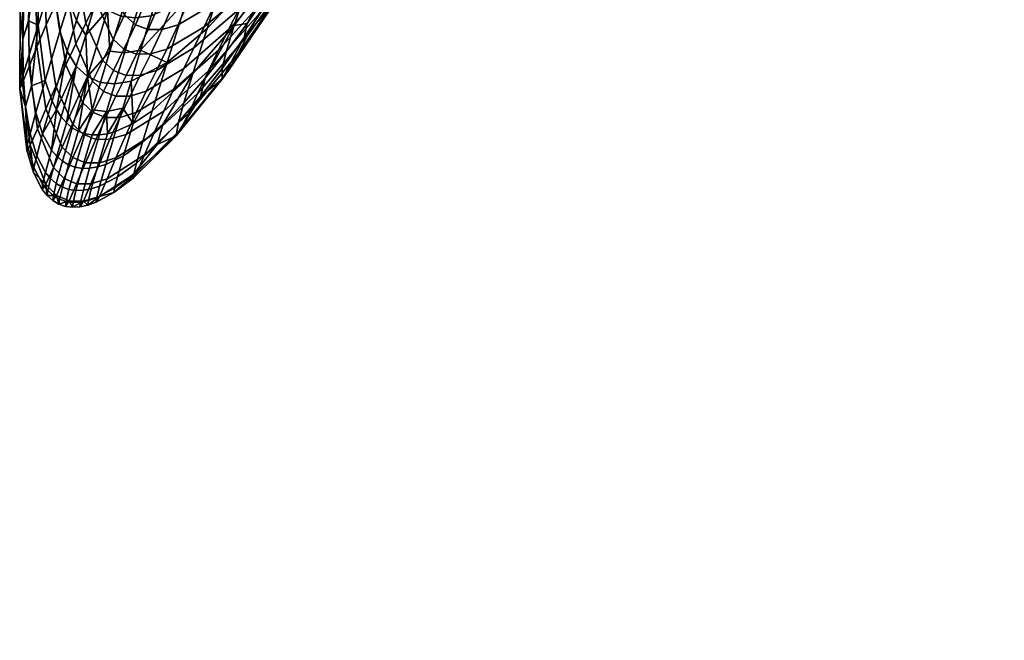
# Model space of a CAD drawing. Header units: millimetres. Extents: x -318 to 318, y -277 to 279.
# Tile 9 of 256: x -318 to -240, y -97 to -48. Entities that reach past the tile are written whole.
import ezdxf

# ---------------------------------------------------------------- set-up
doc = ezdxf.new("R2010")
doc.units = ezdxf.units.MM
doc.header["$MEASUREMENT"] = 0
doc.layers.add('sedak', color=7, linetype='Continuous', true_color=0xd0b57f)

msp = doc.modelspace()

# ---------------------------------------------------------------- meshes
at = {"layer": 'sedak'}
mesh = msp.add_polyface(dxfattribs=at)
corners = [(-309.053, -40.415, 753.733), (-311.02, -46.809, 750.654), (-309.043, -44.209, 752.224), (-309.969, -39.677, 753.543), (-310.99, -42.992, 752.073), (-311.377, -37.315, 752.5), (-310.75, -38.646, 753.13), (-309.652, -35.095, 754.478), (-310.301, -33.827, 753.836), (-308.861, -36.083, 754.898), (-313.266, -43.459, 749.48), (-312.672, -44.909, 750.081), (-311.754, -41.918, 751.67), (-312.365, -40.526, 751.053), (-312.176, -33.828, 750.591), (-313.973, -39.641, 747.677), (-314.074, -46.111, 747.765), (-314.166, -35.085, 745.134), (-312.484, -29.656, 747.824), (-315.518, -39.468, 741.941), (-315.424, -44.364, 744.224), (-315.236, -34.366, 738.88), (-313.992, -30.264, 741.426), (-316.535, -42.744, 738.132), (-316.162, -37.48, 735.859), (-316.529, -47.984, 740.106), (-311.887, -39.586, 623.64), (-311.027, -44.271, 623.032), (-311.922, -46.176, 633.834), (-312.756, -41.439, 634.212), (-310.883, -37.24, 613.971), (-309.979, -41.809, 613.044), (-309.449, -33.533, 604.357), (-309.012, -35.889, 603.632), (-315.348, -39.883, 667.408), (-315.133, -46.309, 666.908), (-315.883, -47.958, 677.937), (-316.059, -41.5, 678.459), (-314.592, -38.289, 656.272), (-314.354, -44.68, 655.847), (-313.816, -36.722, 645.368), (-313.562, -43.073, 644.978), (-313.029, -35.139, 634.702), (-312.203, -33.409, 624.393), (-311.305, -31.38, 615.127), (-309.781, -30.91, 605.165), (-317.016, -39.493, 727.956), (-317.414, -42.939, 728.677), (-317.008, -41.871, 733.152), (-316.684, -38.786, 732.201), (-317.215, -39.537, 719.016), (-317.938, -46.884, 719.696), (-317.012, -38.44, 709.654), (-317.723, -46.131, 709.737), (-316.633, -36.964, 699.878), (-317.277, -44.754, 699.555), (-316.174, -35.443, 690.286), (-316.736, -43.22, 689.727), (-315.566, -33.758, 679.111), (-314.902, -32.178, 668.021), (-314.174, -30.63, 656.793), (-316.469, -35.853, 727.236), (-316.236, -35.591, 731.196), (-317.207, -44.812, 734.053), (-315.793, -31.469, 721.164), (-315.727, -30.721, 715.958), (-315.59, -29.798, 710.174)]
mesh.append_faces([[corners[k] for k in face] for face in [(0, 1, 2, 2), (0, 3, 4, 4), (1, 0, 4, 4), (5, 6, 7, 8), (6, 3, 9, 7), (10, 11, 12, 13), (12, 4, 3, 6), (13, 12, 6, 5), (14, 5, 8, 8), (13, 5, 14, 14), (15, 10, 13, 13), (14, 15, 13, 13), (16, 10, 15, 15), (17, 15, 14, 18), (19, 20, 15, 17), (21, 19, 17, 22), (23, 19, 21, 24), (19, 23, 25, 20), (26, 27, 28, 29), (30, 31, 27, 26), (30, 32, 33, 33), (31, 30, 33, 33), (34, 35, 36, 37), (38, 39, 35, 34), (40, 41, 39, 38), (42, 29, 41, 40), (43, 26, 29, 42), (44, 30, 26, 43), (45, 32, 30, 30), (46, 47, 48, 49), (47, 46, 50, 50), (50, 51, 47, 47), (52, 53, 51, 50), (54, 55, 53, 52), (56, 57, 55, 54), (58, 37, 57, 56), (59, 34, 37, 58), (60, 38, 34, 59), (61, 46, 49, 62), (48, 23, 24, 24), (23, 48, 63, 63), (48, 24, 49, 49), (62, 49, 24, 24), (50, 46, 61, 61), (64, 50, 61, 61), (52, 50, 65, 66)]])
mesh = msp.add_polyface(dxfattribs=at)
corners = [(-309.986, -47.269, 750.619), (-308.828, -47.41, 750.365), (-307.885, -44.361, 751.963), (-309.043, -44.209, 752.224), (-309.68, -50.17, 748.62), (-308.41, -49.969, 748.158), (-307.561, -47.237, 749.889), (-310.836, -50.04, 748.866), (-311.02, -46.809, 750.654), (-312.617, -52.049, 746.98), (-310.99, -42.992, 752.073), (-311.918, -46.024, 750.473), (-312.758, -48.768, 748.725), (-312.672, -44.909, 750.081), (-311.754, -41.918, 751.67), (-314.793, -48.479, 745.89), (-314.23, -50.035, 746.448), (-313.496, -47.616, 748.346), (-314.074, -46.111, 747.765), (-313.5, -51.223, 746.812), (-313.266, -43.459, 749.48), (-315.424, -44.364, 744.224), (-313.973, -39.641, 747.677), (-316.529, -47.984, 740.106), (-315.957, -52.356, 741.595), (-309.725, -49.889, 633.569), (-308.732, -50.273, 633.563), (-309.561, -51.958, 644.511), (-310.551, -51.573, 644.509), (-308.814, -47.949, 622.58), (-307.82, -48.332, 622.559), (-307.734, -45.419, 612.341), (-306.738, -45.797, 612.302), (-310.582, -49.092, 633.616), (-311.408, -50.772, 644.538), (-309.676, -47.159, 622.665), (-308.605, -44.643, 612.478), (-312.738, -47.84, 644.693), (-312.215, -52.422, 655.382), (-313.541, -49.473, 655.544), (-311.922, -46.176, 633.834), (-311.027, -44.271, 623.032), (-309.979, -41.809, 613.044), (-315.133, -46.309, 666.908), (-314.336, -51.128, 666.55), (-315.115, -52.807, 677.566), (-315.883, -47.958, 677.937), (-314.354, -44.68, 655.847), (-313.562, -43.073, 644.978), (-312.756, -41.439, 634.212), (-317.648, -46.113, 729.394), (-317.738, -49.086, 730.098), (-317.285, -47.645, 734.915), (-317.207, -44.812, 734.053), (-317.697, -51.883, 730.76), (-317.238, -50.333, 735.716), (-317.938, -46.884, 719.696), (-317.984, -53.013, 720.493), (-317.723, -46.131, 709.737), (-317.756, -52.553, 709.979), (-317.277, -44.754, 699.555), (-317.244, -51.264, 699.397), (-316.736, -43.22, 689.727), (-316.627, -49.713, 689.319), (-316.059, -41.5, 678.459), (-317.414, -42.939, 728.677), (-317.008, -41.871, 733.152), (-316.535, -42.744, 738.132), (-317.049, -52.78, 736.424)]
mesh.append_faces([[corners[k] for k in face] for face in [(0, 1, 2, 3), (4, 5, 6, 1), (7, 4, 1, 0), (8, 0, 3, 3), (7, 0, 8, 8), (8, 9, 7, 7), (10, 11, 8, 8), (8, 11, 12, 12), (9, 8, 12, 12), (13, 11, 10, 14), (15, 16, 17, 18), (16, 19, 12, 17), (17, 12, 11, 13), (18, 17, 13, 20), (21, 15, 18, 18), (22, 21, 18, 18), (21, 23, 24, 15), (25, 26, 27, 28), (29, 30, 26, 25), (31, 32, 30, 29), (33, 25, 28, 34), (35, 29, 25, 33), (36, 31, 29, 35), (37, 34, 38, 39), (40, 33, 34, 37), (41, 35, 33, 40), (42, 36, 35, 41), (43, 44, 45, 46), (47, 39, 44, 43), (48, 37, 39, 47), (49, 40, 37, 48), (50, 51, 52, 53), (51, 54, 55, 52), (51, 50, 56, 56), (57, 54, 51, 51), (56, 57, 51, 51), (58, 59, 57, 56), (60, 61, 59, 58), (62, 63, 61, 60), (64, 46, 63, 62), (65, 50, 53, 66), (56, 50, 65, 65), (52, 23, 67, 67), (68, 24, 23, 23), (67, 53, 52, 52), (52, 55, 23, 23)]])
mesh = msp.add_polyface(dxfattribs=at)
corners = [(-303.148, -48.245, 742.385), (-299.953, -44.786, 739.429), (-298.492, -40.467, 742.461), (-301.637, -43.573, 745.717), (-301.014, -48.023, 735.804), (-298.033, -44.019, 733.04), (-296.932, -41.002, 735.843), (-234.67, -87.99, 444.741), (-235.508, -87.996, 443.487), (-235.611, -92.304, 443.577), (-234.775, -92.297, 444.831), (-235.824, -88.014, 442.304), (-235.93, -92.321, 442.394), (-236.033, -96.605, 442.484), (-235.717, -96.587, 443.667), (-234.879, -96.58, 444.921), (-235.695, -88.041, 441.154), (-235.801, -92.348, 441.244), (-235.203, -88.077, 440), (-235.309, -92.384, 440.09), (-235.414, -96.668, 440.18), (-235.906, -96.632, 441.334), (-235.082, -70.632, 443.123), (-235.398, -70.649, 441.94), (-235.504, -75, 442.031), (-235.188, -74.983, 443.214), (-235.611, -79.348, 442.122), (-235.295, -79.331, 443.306), (-235.273, -70.676, 440.79), (-235.379, -75.027, 440.881), (-234.777, -70.713, 439.636), (-234.885, -75.063, 439.727), (-234.992, -79.411, 439.818), (-235.484, -79.375, 440.972), (-235.59, -83.715, 441.063), (-235.719, -83.688, 442.213), (-235.098, -83.751, 439.909), (-235.4, -83.67, 443.396), (-235.188, -62.068, 441.76), (-235.062, -62.095, 440.61), (-235.168, -66.381, 440.7), (-235.293, -66.354, 441.85), (-234.871, -62.051, 442.944), (-234.977, -66.337, 443.033), (-298.418, -46.242, 725.536), (-296.621, -43.257, 724.615), (-296.719, -42.833, 728.361), (-298.336, -45.423, 729.56), (-301.945, -51.411, 727.468), (-300.203, -48.975, 726.494), (-299.977, -47.845, 730.747), (-301.623, -50.088, 731.916), (-301.957, -52.255, 718.198), (-298.109, -46.51, 717.077), (-301.441, -51.582, 708.65), (-297.402, -45.616, 708.204), (-300.709, -50.282, 698.841), (-296.57, -44.327, 698.883), (-299.938, -48.813, 689.313), (-295.748, -42.958, 689.664), (-299.072, -47.149, 678.295), (-294.848, -41.399, 678.808), (-303.039, -51.611, 677.894), (-303.873, -53.374, 689.097), (-302.24, -49.961, 666.971), (-298.254, -45.571, 667.402), (-301.438, -48.336, 655.962), (-297.447, -44.003, 656.356), (-300.641, -46.737, 645.108), (-296.66, -42.453, 645.494), (-302.477, -46.222, 623.123), (-298.963, -43.266, 623.772), (-299.836, -45.11, 634.343), (-303.371, -48.123, 633.935), (-294.348, -39.68, 718.708)]
mesh.append_faces([[corners[k] for k in face] for face in [(0, 1, 2, 3), (1, 4, 5, 6), (7, 8, 9, 10), (8, 11, 12, 9), (9, 12, 13, 14), (10, 9, 14, 15), (11, 16, 17, 12), (16, 18, 19, 17), (17, 19, 20, 21), (12, 17, 21, 13), (22, 23, 24, 25), (25, 24, 26, 27), (23, 28, 29, 24), (28, 30, 31, 29), (29, 31, 32, 33), (24, 29, 33, 26), (26, 33, 34, 35), (33, 32, 36, 34), (34, 36, 18, 16), (35, 34, 16, 11), (27, 26, 35, 37), (37, 35, 11, 8), (38, 39, 40, 41), (41, 40, 28, 23), (42, 38, 41, 43), (43, 41, 23, 22), (44, 45, 46, 47), (48, 49, 50, 51), (49, 44, 47, 50), (49, 48, 52, 52), (53, 44, 49, 49), (52, 53, 49, 49), (54, 55, 53, 52), (56, 57, 55, 54), (58, 59, 57, 56), (60, 61, 59, 58), (62, 60, 58, 63), (64, 65, 60, 62), (66, 67, 65, 64), (68, 69, 67, 66), (70, 71, 72, 73), (50, 47, 5, 5), (53, 45, 44, 44), (74, 45, 53, 53), (51, 50, 4, 4), (5, 4, 50, 50)]])
mesh = msp.add_polyface(dxfattribs=at)
corners = [(-306.309, -50.943, 744.738), (-303.148, -48.245, 742.385), (-301.637, -43.573, 745.717), (-304.738, -45.967, 748.252), (-306.619, -44.217, 751.474), (-307.561, -47.237, 749.889), (-308.41, -49.969, 748.158), (-309.164, -52.41, 746.265), (-308.828, -47.41, 750.365), (-307.885, -44.361, 751.963), (-299.953, -44.786, 739.429), (-304.285, -51.819, 738.411), (-301.014, -48.023, 735.804), (-308.996, -55.765, 741.328), (-307.502, -54.771, 740.537), (-305.414, -55.654, 729.385), (-303.68, -53.624, 728.445), (-303.297, -52.19, 733.07), (-304.988, -54.133, 734.173), (-301.945, -51.411, 727.468), (-301.623, -50.088, 731.916), (-305.596, -56.74, 719.452), (-301.957, -52.255, 718.198), (-305.238, -56.249, 709.254), (-301.441, -51.582, 708.65), (-304.598, -54.938, 698.953), (-300.709, -50.282, 698.841), (-303.873, -53.374, 689.097), (-299.938, -48.813, 689.313), (-308.73, -58.9, 730.995), (-307.109, -57.433, 730.248), (-306.656, -55.846, 735.181), (-308.258, -57.258, 736.053), (-308.949, -59.762, 725.923), (-308.992, -60.096, 720.525), (-308.695, -59.619, 709.824), (-308.094, -58.254, 699.109), (-307.395, -56.615, 688.964), (-306.582, -54.781, 677.596), (-303.039, -51.611, 677.894), (-305.793, -53.079, 666.641), (-302.24, -49.961, 666.971), (-304.992, -51.415, 655.657), (-301.438, -48.336, 655.962), (-304.189, -49.783, 644.805), (-300.641, -46.737, 645.108), (-303.371, -48.123, 633.935), (-299.836, -45.11, 634.343), (-308.773, -54.905, 666.418), (-309.562, -56.63, 677.398), (-307.971, -53.221, 655.451), (-307.164, -51.571, 644.603), (-306.34, -49.893, 633.671), (-305.43, -47.962, 622.712), (-302.477, -46.222, 623.123), (-304.352, -45.446, 612.517), (-301.414, -43.764, 613.126), (-307.605, -50.267, 633.597), (-308.434, -51.951, 644.542), (-306.695, -48.329, 622.603), (-305.613, -45.799, 612.36), (-307.82, -48.332, 622.559), (-308.732, -50.273, 633.563), (-306.738, -45.797, 612.302)]
mesh.append_faces([[corners[k] for k in face] for face in [(0, 1, 2, 3), (4, 5, 3, 3), (6, 7, 0, 0), (3, 5, 6, 6), (0, 3, 6, 6), (8, 5, 4, 9), (10, 1, 11, 12), (7, 13, 0, 0), (1, 0, 14, 11), (0, 13, 14, 14), (15, 16, 17, 18), (16, 19, 20, 17), (16, 15, 21, 21), (22, 19, 16, 16), (21, 22, 16, 16), (23, 24, 22, 21), (25, 26, 24, 23), (27, 28, 26, 25), (29, 30, 31, 32), (30, 15, 18, 31), (33, 34, 21, 21), (21, 15, 30, 30), (30, 33, 21, 21), (35, 23, 21, 34), (36, 25, 23, 35), (37, 27, 25, 36), (38, 39, 27, 37), (40, 41, 39, 38), (42, 43, 41, 40), (44, 45, 43, 42), (46, 47, 45, 44), (48, 40, 38, 49), (50, 42, 40, 48), (51, 44, 42, 50), (52, 46, 44, 51), (53, 54, 46, 52), (55, 56, 54, 53), (57, 52, 51, 58), (59, 53, 52, 57), (60, 55, 53, 59), (61, 59, 57, 62), (63, 60, 59, 61), (11, 14, 32, 31), (12, 11, 18, 17), (12, 17, 20, 20), (11, 31, 18, 18)]])
mesh = msp.add_polyface(dxfattribs=at)
corners = [(-311.594, -52.518, 746.947), (-310.438, -52.636, 746.71), (-309.68, -50.17, 748.62), (-310.836, -50.04, 748.866), (-309.164, -52.41, 746.265), (-308.41, -49.969, 748.158), (-311.102, -54.806, 744.618), (-309.824, -54.555, 744.192), (-312.254, -54.698, 744.845), (-312.617, -52.049, 746.98), (-312.758, -48.768, 748.725), (-313.5, -51.223, 746.812), (-308.996, -55.765, 741.328), (-310.387, -56.402, 741.924), (-311.041, -56.584, 742.15), (-313.344, -56.387, 742.583), (-314.289, -55.723, 742.523), (-313.834, -56.103, 742.576), (-312.816, -56.577, 742.544), (-314.703, -55.246, 742.426), (-314.793, -48.479, 745.89), (-315.957, -52.356, 741.595), (-315.414, -53.999, 742.098), (-314.23, -50.035, 746.448), (-315.08, -54.671, 742.284), (-309.24, -53.605, 655.388), (-307.971, -53.221, 655.451), (-308.773, -54.905, 666.418), (-310.043, -55.292, 666.351), (-308.434, -51.951, 644.542), (-307.164, -51.571, 644.603), (-310.369, -53.614, 655.355), (-311.174, -55.3, 666.318), (-309.561, -51.958, 644.511), (-308.732, -50.273, 633.563), (-307.605, -50.267, 633.597), (-311.359, -53.227, 655.352), (-312.164, -54.909, 666.318), (-310.551, -51.573, 644.509), (-313.02, -54.097, 666.356), (-312.957, -56.625, 677.32), (-313.809, -55.803, 677.363), (-312.215, -52.422, 655.382), (-311.408, -50.772, 644.538), (-315.115, -52.807, 677.566), (-314.621, -57.632, 688.898), (-315.906, -54.599, 689.048), (-314.336, -51.128, 666.55), (-313.541, -49.473, 655.544), (-317.697, -51.883, 730.76), (-317.512, -54.411, 731.35), (-317.049, -52.78, 736.424), (-317.238, -50.333, 735.716), (-317.16, -56.58, 731.841), (-316.695, -54.89, 737.011), (-317.984, -53.013, 720.493), (-317.381, -57.489, 726.659), (-317.756, -52.553, 709.979), (-317.152, -57.476, 710.237), (-317.43, -57.87, 721.148), (-317.244, -51.264, 699.397), (-316.582, -56.182, 699.336), (-316.627, -49.713, 689.319), (-315.883, -47.958, 677.937), (-315.465, -57.877, 737.738), (-316.166, -56.592, 737.451), (-316.529, -47.984, 740.106)]
mesh.append_faces([[corners[k] for k in face] for face in [(0, 1, 2, 3), (1, 4, 5, 2), (6, 7, 4, 1), (8, 6, 1, 0), (9, 0, 3, 3), (10, 11, 9, 9), (7, 12, 4, 4), (7, 13, 12, 12), (7, 6, 14, 14), (9, 15, 8, 8), (0, 9, 8, 8), (9, 11, 16, 16), (9, 17, 15, 15), (9, 16, 17, 17), (15, 18, 8, 8), (16, 11, 19, 19), (20, 21, 22, 23), (11, 23, 24, 24), (24, 19, 11, 11), (23, 22, 24, 24), (25, 26, 27, 28), (29, 30, 26, 25), (31, 25, 28, 32), (33, 29, 25, 31), (34, 35, 29, 33), (36, 31, 32, 37), (38, 33, 31, 36), (39, 37, 40, 41), (42, 36, 37, 39), (43, 38, 36, 42), (44, 41, 45, 46), (47, 39, 41, 44), (48, 42, 39, 47), (49, 50, 51, 52), (50, 53, 54, 51), (50, 49, 55, 55), (56, 50, 55, 55), (57, 58, 59, 55), (60, 61, 58, 57), (62, 46, 61, 60), (63, 44, 46, 62), (64, 19, 24, 24), (22, 21, 54, 65), (65, 24, 22, 22), (21, 51, 54, 54), (66, 52, 51, 51)]])
mesh = msp.add_polyface(dxfattribs=at)
corners = [(-314.086, -60.993, 732.528), (-313.527, -61.075, 732.462), (-313.037, -59.317, 737.762), (-313.594, -59.228, 737.838), (-314.363, -62.328, 721.553), (-313.811, -62.4, 721.507), (-313.76, -62.014, 727.15), (-314.316, -61.937, 727.207), (-313.223, -62.369, 721.438), (-313.17, -61.989, 727.065), (-314.074, -61.901, 710.385), (-312.938, -61.924, 710.319), (-315.09, -60.521, 732.556), (-314.605, -60.808, 732.559), (-314.117, -59.041, 737.873), (-314.605, -58.753, 737.868), (-315.363, -61.869, 721.579), (-314.883, -62.151, 721.577), (-314.836, -61.756, 727.234), (-315.316, -61.47, 727.233), (-315.07, -61.458, 710.407), (-314.471, -60.112, 699.291), (-313.477, -60.537, 699.273), (-313.77, -58.47, 688.862), (-312.777, -58.881, 688.849), (-315.945, -59.634, 732.449), (-315.537, -60.13, 732.519), (-315.055, -58.366, 737.822), (-315.465, -57.877, 737.738), (-316.211, -60.98, 721.517), (-315.807, -61.479, 721.559), (-315.762, -61.079, 727.205), (-316.168, -60.58, 727.149), (-315.918, -60.582, 710.387), (-315.32, -59.255, 699.305), (-314.621, -57.632, 688.898), (-313.809, -55.803, 677.363), (-312.957, -56.625, 677.32), (-317.16, -56.58, 731.841), (-316.637, -58.324, 732.209), (-316.166, -56.592, 737.451), (-316.695, -54.89, 737.011), (-317.43, -57.87, 721.148), (-316.902, -59.651, 721.373), (-316.857, -59.257, 726.956), (-317.381, -57.489, 726.659), (-317.152, -57.476, 710.237), (-316.582, -56.182, 699.336), (-315.906, -54.599, 689.048), (-317.512, -54.411, 731.35), (-317.984, -53.013, 720.493), (-313.344, -56.387, 742.583), (-313.834, -56.103, 742.576), (-314.289, -55.723, 742.523), (-314.703, -55.246, 742.426), (-315.08, -54.671, 742.284)]
mesh.append_faces([[corners[k] for k in face] for face in [(0, 1, 2, 3), (4, 5, 6, 7), (5, 8, 9, 6), (7, 6, 1, 0), (5, 4, 10, 10), (10, 11, 5, 5), (12, 13, 14, 15), (13, 0, 3, 14), (16, 17, 18, 19), (17, 4, 7, 18), (18, 7, 0, 13), (19, 18, 13, 12), (17, 16, 20, 20), (10, 4, 17, 17), (20, 10, 17, 17), (21, 22, 10, 20), (23, 24, 22, 21), (25, 26, 27, 28), (26, 12, 15, 27), (29, 30, 31, 32), (30, 16, 19, 31), (31, 19, 12, 26), (32, 31, 26, 25), (30, 29, 33, 33), (20, 16, 30, 30), (33, 20, 30, 30), (34, 21, 20, 33), (35, 23, 21, 34), (36, 37, 23, 35), (38, 39, 40, 41), (39, 25, 28, 40), (42, 43, 44, 45), (43, 29, 32, 44), (44, 32, 25, 39), (45, 44, 39, 38), (43, 42, 46, 46), (33, 29, 43, 43), (46, 33, 43, 43), (47, 34, 33, 46), (48, 35, 34, 47), (45, 38, 49, 49), (50, 42, 45, 45), (51, 52, 15, 14), (53, 54, 28, 27), (52, 53, 27, 15), (55, 40, 28, 28)]])
mesh = msp.add_polyface(dxfattribs=at)
corners = [(-310.387, -56.402, 741.924), (-309.824, -54.555, 744.192), (-311.041, -56.584, 742.15), (-311.102, -54.806, 744.618), (-311.664, -56.675, 742.328), (-312.254, -54.698, 744.845), (-312.816, -56.577, 742.544), (-312.258, -56.672, 742.46), (-307.109, -57.433, 730.248), (-308.73, -58.9, 730.995), (-308.949, -59.762, 725.923), (-311.656, -60.724, 732.052), (-310.25, -60.002, 731.597), (-309.766, -58.316, 736.756), (-311.164, -59.002, 737.285), (-308.258, -57.258, 736.053), (-311.941, -62.003, 721.231), (-310.527, -61.242, 720.927), (-310.479, -60.891, 726.426), (-311.887, -61.637, 726.806), (-308.992, -60.096, 720.525), (-311.656, -61.542, 710.205), (-308.695, -59.619, 709.824), (-311.066, -60.16, 699.215), (-308.094, -58.254, 699.109), (-310.371, -58.493, 688.879), (-307.395, -56.615, 688.964), (-309.562, -56.63, 677.398), (-306.582, -54.781, 677.596), (-312.938, -61.057, 732.36), (-312.312, -60.94, 732.224), (-311.82, -59.203, 737.486), (-312.445, -59.308, 737.645), (-313.223, -62.369, 721.438), (-312.598, -62.236, 721.346), (-312.545, -61.863, 726.951), (-313.17, -61.989, 727.065), (-312.938, -61.924, 710.319), (-312.342, -60.548, 699.249), (-311.645, -58.883, 688.855), (-310.834, -57.019, 677.34), (-310.043, -55.292, 666.351), (-308.773, -54.905, 666.418), (-313.527, -61.075, 732.462), (-313.037, -59.317, 737.762), (-313.76, -62.014, 727.15), (-313.811, -62.4, 721.507), (-313.477, -60.537, 699.273), (-314.074, -61.901, 710.385), (-312.777, -58.881, 688.849), (-311.965, -57.024, 677.313), (-311.174, -55.3, 666.318), (-312.957, -56.625, 677.32), (-313.77, -58.47, 688.862), (-312.164, -54.909, 666.318), (-308.996, -55.765, 741.328), (-307.502, -54.771, 740.537), (-313.594, -59.228, 737.838), (-313.344, -56.387, 742.583), (-314.117, -59.041, 737.873)]
mesh.append_faces([[corners[k] for k in face] for face in [(0, 1, 2, 2), (2, 3, 4, 4), (3, 5, 6, 7), (3, 7, 4, 4), (8, 9, 10, 10), (11, 12, 13, 14), (12, 9, 15, 13), (16, 17, 18, 19), (17, 20, 10, 18), (18, 10, 9, 12), (19, 18, 12, 11), (17, 16, 21, 21), (22, 20, 17, 17), (21, 22, 17, 17), (23, 24, 22, 21), (25, 26, 24, 23), (27, 28, 26, 25), (29, 30, 31, 32), (30, 11, 14, 31), (33, 34, 35, 36), (34, 16, 19, 35), (35, 19, 11, 30), (36, 35, 30, 29), (34, 33, 37, 37), (21, 16, 34, 34), (37, 21, 34, 34), (38, 23, 21, 37), (39, 25, 23, 38), (40, 27, 25, 39), (41, 42, 27, 40), (43, 29, 32, 44), (45, 36, 29, 43), (37, 33, 46, 46), (47, 38, 37, 48), (49, 39, 38, 47), (50, 40, 39, 49), (51, 41, 40, 50), (52, 50, 49, 53), (54, 51, 50, 52), (55, 13, 15, 56), (55, 0, 14, 13), (2, 4, 32, 31), (4, 7, 44, 32), (0, 2, 31, 14), (7, 6, 57, 44), (6, 58, 59, 57)]])

doc.saveas('drawing.dxf')
